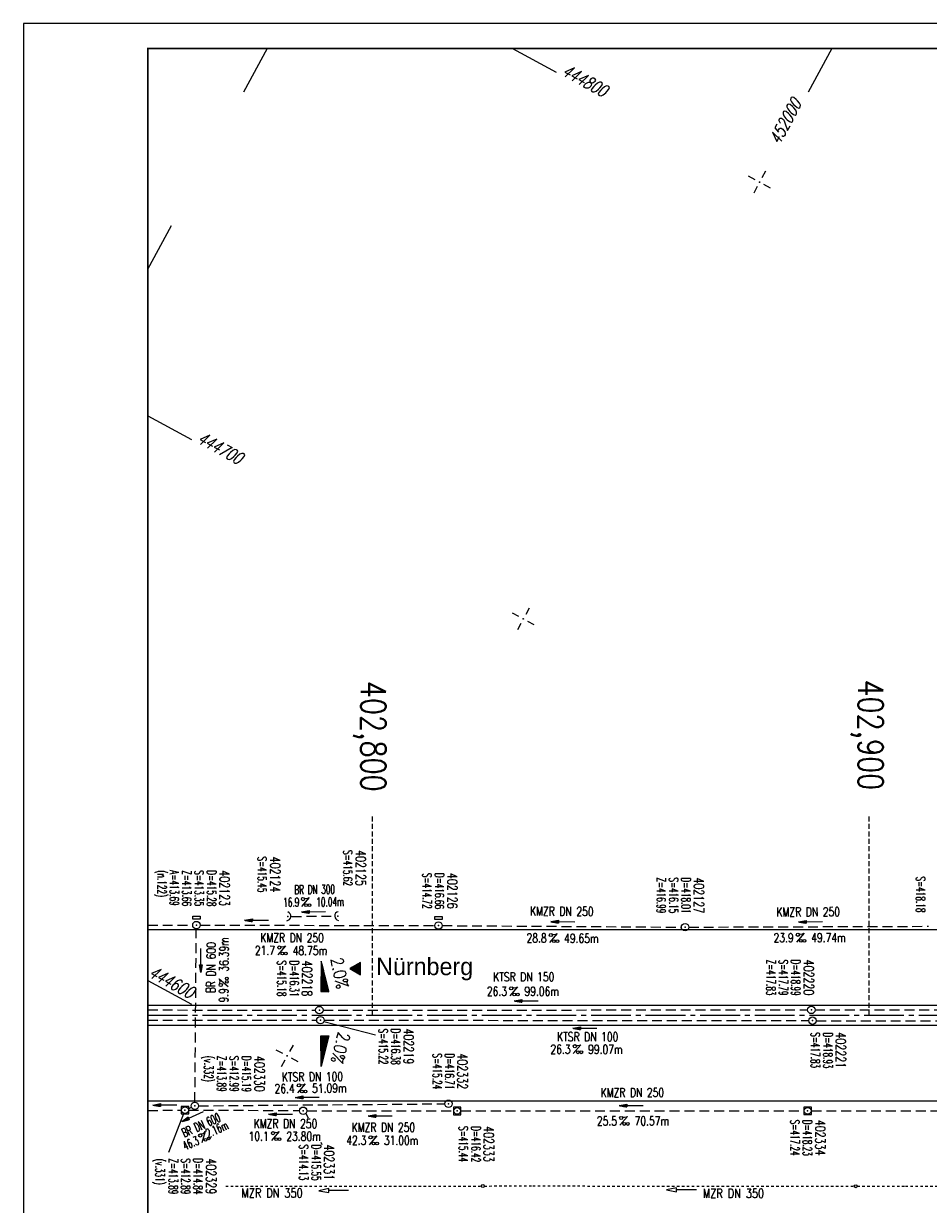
# Model space of a CAD drawing. Extents: x 0 to 1135, y 0 to 420.
# Tile 2 of 36: x 0 to 182, y 182 to 420. Entities that reach past the tile are written whole.
import ezdxf
from ezdxf.enums import TextEntityAlignment as Align

# ---------------------------------------------------------------- set-up
doc = ezdxf.new("R2010")
doc.units = 0
doc.header["$LTSCALE"] = 2
doc.header["$MEASUREMENT"] = 0
for name, pattern in [('ACAD_ISO03W100', [0.5, 0.25, -0.25]), ('ACHSE', [5.5, 4, -0.5, 0.5, -0.5]), ('AUSGEZOGEN', [0]), ('GESTRICH-X2', [1.5, 1, -0.5]), ('GESTRICHELT', [0.75, 0.5, -0.25])]:
    doc.linetypes.add(name, pattern=pattern)
doc.layers.get('0').update_dxf_attribs({"linetype": 'AUSGEZOGEN'})
for name, color, linetype in [('ACHSETOP', 250, 'ACHSE'), ('FBR', 8, 'CONTINUOUS'), ('GEF', 1, 'AUSGEZOGEN'), ('HEKTOM', 250, 'GESTRICHELT'), ('KANAL', 7, 'GESTRICH-X2'), ('NETZ', 250, 'CONTINUOUS'), ('PFEIL', 7, 'CONTINUOUS'), ('RAHMEN', 250, 'AUSGEZOGEN'), ('RICHTG', 250, 'CONTINUOUS'), ('SCHACHTNR', 6, 'CONTINUOUS'), ('SCHSYMBOL', 7, 'CONTINUOUS'), ('TE', 15, 'CONTINUOUS'), ('TEXTO', 4, 'CONTINUOUS'), ('TEXTU', 4, 'CONTINUOUS')]:
    doc.layers.add(name, color=color, linetype=linetype)
doc.styles.add('ROMANS', font='romans.shx', dxfattribs={"width": 0.8})
doc.styles.add('UNIR-O', font='unir_o.shx')

# ---------------------------------------------------------------- blocks, each defined once
blk = doc.blocks.new('IKR')
at = {"color": 0}
for p, q in [((0, 1), (0, 2.5)), ((-2.5, 0), (-1, 0)), ((1, 0), (2.5, 0)), ((0, -2.5), (0, -1))]:
    blk.add_line(p, q, dxfattribs=at)
blk.add_circle((0, 0), 0.05, dxfattribs=at)
blk.add_point((0, 0), dxfattribs=at)
blk = doc.blocks.new('GST')
at = {"color": 0}
blk.add_circle((0, 0), 0.75, dxfattribs=at)
blk.add_point((0, 0), dxfattribs=at)
blk = doc.blocks.new('13')
blk.add_lwpolyline([(0.76, 1.22), (-0.75, 1.22), (-0.75, 1.8), (0.76, 1.8)], close=True)
at = {"rotation": 180}
blk.add_blockref('GST', (0, 0), dxfattribs=at)
blk = doc.blocks.new('PROM')
blk.add_line((1.57, 1.82), (0.02, 0.02))
for centre, radius in [((0.32, 1.51), 0.317), ((0.94, 0.29), 0.283), ((1.64, 0.29), 0.283)]:
    blk.add_circle(centre, radius)
blk.add_arc((0.99, 2.68), 1.03, 239.1414, 303.3549)
blk = doc.blocks.new('PFEIL2')
at = {"color": 0}
for p, q in [((0.88, 0), (-2.4, -0.01)), ((0.88, -0.27), (0.88, 0.28)), ((0.88, 0.28), (2.43, 0.01)), ((0.91, 0.27), (0.88, 0.26)), ((0.97, 0.26), (0.88, 0.25)), ((1.02, 0.25), (0.88, 0.23)), ((1.07, 0.24), (0.88, 0.21)), ((1.13, 0.23), (0.88, 0.19)), ((1.18, 0.22), (0.88, 0.17)), ((1.24, 0.21), (0.88, 0.15)), ((1.29, 0.21), (0.88, 0.14)), ((1.34, 0.2), (0.88, 0.12)), ((1.4, 0.19), (0.88, 0.1)), ((1.45, 0.18), (0.88, 0.08)), ((1.51, 0.17), (0.88, 0.06)), ((1.56, 0.16), (0.88, 0.04)), ((1.61, 0.15), (0.88, 0.02)), ((1.67, 0.14), (0.88, 0.01)), ((1.72, 0.13), (0.88, -0.01)), ((1.78, 0.12), (0.88, -0.03)), ((1.83, 0.11), (0.88, -0.05)), ((1.88, 0.1), (0.88, -0.07)), ((1.94, 0.09), (0.88, -0.09)), ((2.05, 0.08), (0.88, -0.12)), ((1.99, 0.08), (0.88, -0.11)), ((2.1, 0.07), (0.88, -0.14)), ((2.15, 0.06), (0.88, -0.16)), ((2.21, 0.05), (0.88, -0.18)), ((2.26, 0.04), (0.88, -0.2)), ((2.32, 0.03), (0.88, -0.22)), ((2.37, 0.02), (0.88, -0.23)), ((2.42, 0.01), (0.88, -0.25)), ((2.43, 0.01), (0.88, -0.27))]:
    blk.add_line(p, q, dxfattribs=at)
blk = doc.blocks.new('40')
at = {"color": 0}
blk.add_arc((0.02, 0.31), 0.91, 192.5363, 347.4637, dxfattribs=at)
blk.add_point((0, 0), dxfattribs=at)
blk = doc.blocks.new('10')
blk.add_blockref('GST', (0, 0))
blk = doc.blocks.new('20')
blk.add_lwpolyline([(-0.75, -0.75), (0.75, -0.75), (0.75, 0.75), (-0.75, 0.75)], close=True)
blk.add_circle((0, 0), 0.676)
blk.add_point((0, 0))
blk = doc.blocks.new('RPFEIL')
at = {"color": 0}
for p, q in [((0, 0), (-1.25, -2.17)), ((-1.25, -2.17), (1.25, -2.17)), ((-1.15, -2.17), (-1.15, -1.99)), ((-1.05, -2.17), (-1.05, -1.82)), ((-0.95, -2.17), (-0.95, -1.65)), ((-0.85, -2.17), (-0.85, -1.47)), ((-0.75, -2.17), (-0.75, -1.3)), ((-0.65, -2.17), (-0.65, -1.13)), ((-0.55, -2.17), (-0.55, -0.95)), ((-0.45, -2.17), (-0.45, -0.78)), ((-0.35, -2.17), (-0.35, -0.61)), ((-0.25, -2.17), (-0.25, -0.43)), ((-0.15, -2.17), (-0.15, -0.26)), ((-0.05, -2.17), (-0.05, -0.09)), ((1.25, -2.17), (0, 0)), ((0.05, -2.17), (0.05, -0.09)), ((0.15, -2.17), (0.15, -0.26)), ((0.25, -2.17), (0.25, -0.43)), ((0.35, -2.17), (0.35, -0.61)), ((0.45, -2.17), (0.45, -0.78)), ((0.55, -2.17), (0.55, -0.95)), ((0.65, -2.17), (0.65, -1.13)), ((0.75, -2.17), (0.75, -1.3)), ((0.85, -2.17), (0.85, -1.47)), ((0.95, -2.17), (0.95, -1.65)), ((1.05, -2.17), (1.05, -1.82)), ((1.15, -2.17), (1.15, -1.99))]:
    blk.add_line(p, q, dxfattribs=at)
blk = doc.blocks.new('*X17')
at = {"color": 0}
for p, q in [((725.83, 193.84), (727.44, 195.45)), ((725.83, 193.85), (727.43, 195.45)), ((725.83, 193.86), (727.42, 195.45)), ((725.83, 193.87), (727.41, 195.45)), ((725.83, 193.88), (727.4, 195.45)), ((725.83, 193.89), (727.39, 195.45)), ((725.83, 193.9), (727.38, 195.45)), ((725.83, 193.91), (727.37, 195.45)), ((725.83, 193.91), (727.37, 195.45)), ((725.83, 193.92), (727.36, 195.45)), ((725.83, 193.93), (727.35, 195.45)), ((725.83, 193.94), (727.34, 195.45)), ((725.83, 193.95), (727.33, 195.45)), ((725.83, 193.96), (727.32, 195.45)), ((725.83, 193.97), (727.31, 195.45)), ((725.83, 193.98), (727.3, 195.45)), ((725.83, 193.99), (727.29, 195.45)), ((725.83, 193.99), (727.29, 195.45)), ((725.83, 194), (727.28, 195.45)), ((725.83, 194.01), (727.27, 195.45)), ((725.83, 194.02), (727.26, 195.45)), ((725.83, 194.03), (727.25, 195.45)), ((725.83, 194.04), (727.24, 195.45)), ((725.83, 194.05), (727.23, 195.45)), ((725.83, 194.06), (727.22, 195.45)), ((725.83, 194.06), (727.21, 195.45)), ((725.83, 194.07), (727.21, 195.45)), ((725.83, 194.08), (727.2, 195.45)), ((725.83, 194.09), (727.19, 195.45)), ((725.83, 194.1), (727.18, 195.45)), ((725.83, 194.11), (727.17, 195.45)), ((725.83, 194.12), (727.16, 195.45)), ((725.83, 194.13), (727.15, 195.45)), ((725.83, 194.14), (727.14, 195.45)), ((725.83, 194.14), (727.14, 195.45)), ((725.83, 194.15), (727.13, 195.45)), ((725.83, 194.16), (727.12, 195.45)), ((725.83, 194.17), (727.11, 195.45)), ((725.83, 194.18), (727.1, 195.45)), ((725.83, 194.19), (727.09, 195.45)), ((725.83, 194.2), (727.08, 195.45)), ((725.83, 194.21), (727.07, 195.45)), ((725.83, 194.21), (727.06, 195.45)), ((725.83, 194.22), (727.06, 195.45)), ((725.83, 194.23), (727.05, 195.45)), ((725.83, 194.24), (727.04, 195.45)), ((725.83, 194.25), (727.03, 195.45)), ((725.83, 194.26), (727.02, 195.45)), ((725.83, 194.27), (727.01, 195.45)), ((725.83, 194.28), (727, 195.45)), ((725.83, 194.29), (726.99, 195.45)), ((725.83, 194.29), (726.99, 195.45)), ((725.83, 194.3), (726.98, 195.45)), ((725.83, 194.31), (726.97, 195.45)), ((725.83, 194.32), (726.96, 195.45)), ((725.83, 194.33), (726.95, 195.45)), ((725.83, 194.34), (726.94, 195.45)), ((725.83, 194.35), (726.93, 195.45)), ((725.83, 194.36), (726.92, 195.45)), ((725.83, 194.37), (726.91, 195.45)), ((725.83, 194.37), (726.91, 195.45)), ((725.83, 194.38), (726.9, 195.45)), ((725.83, 194.39), (726.89, 195.45)), ((725.83, 194.4), (726.88, 195.45)), ((725.83, 194.41), (726.87, 195.45)), ((725.83, 194.42), (726.86, 195.45)), ((725.83, 194.43), (726.85, 195.45)), ((725.83, 194.44), (726.84, 195.45)), ((725.83, 194.44), (726.83, 195.45)), ((725.83, 194.45), (726.83, 195.45)), ((725.83, 194.46), (726.82, 195.45)), ((725.83, 194.47), (726.81, 195.45)), ((725.83, 194.48), (726.8, 195.45)), ((725.83, 194.49), (726.79, 195.45)), ((725.83, 194.5), (726.78, 195.45)), ((725.83, 194.51), (726.77, 195.45)), ((725.83, 194.52), (726.76, 195.45)), ((725.83, 194.52), (726.76, 195.45)), ((725.83, 194.53), (726.75, 195.45)), ((725.83, 194.54), (726.74, 195.45)), ((725.83, 194.55), (726.73, 195.45)), ((725.83, 194.56), (726.72, 195.45)), ((725.83, 194.57), (726.71, 195.45)), ((725.83, 194.58), (726.7, 195.45)), ((725.83, 194.59), (726.69, 195.45)), ((725.83, 194.59), (726.68, 195.45)), ((725.83, 194.6), (726.68, 195.45)), ((725.83, 194.61), (726.67, 195.45)), ((725.83, 194.62), (726.66, 195.45)), ((725.83, 194.63), (726.65, 195.45)), ((725.83, 194.64), (726.64, 195.45)), ((725.83, 194.65), (726.63, 195.45)), ((725.83, 194.66), (726.62, 195.45)), ((725.83, 194.67), (726.61, 195.45)), ((725.83, 194.67), (726.61, 195.45)), ((725.83, 194.68), (726.6, 195.45)), ((725.83, 194.69), (726.59, 195.45)), ((725.83, 194.7), (726.58, 195.45)), ((725.83, 194.71), (726.57, 195.45)), ((725.83, 194.72), (726.56, 195.45)), ((725.83, 194.73), (726.55, 195.45)), ((725.83, 194.74), (726.54, 195.45)), ((725.83, 194.75), (726.53, 195.45)), ((725.83, 194.75), (726.53, 195.45)), ((725.83, 194.76), (726.52, 195.45)), ((725.83, 194.77), (726.51, 195.45)), ((725.83, 194.78), (726.5, 195.45)), ((725.83, 194.79), (726.49, 195.45)), ((725.83, 194.8), (726.48, 195.45)), ((725.83, 194.81), (726.47, 195.45)), ((725.83, 194.82), (726.46, 195.45)), ((725.83, 194.82), (726.45, 195.45)), ((725.83, 194.83), (726.45, 195.45)), ((725.83, 194.84), (726.44, 195.45)), ((725.83, 194.85), (726.43, 195.45)), ((725.83, 194.86), (726.42, 195.45)), ((725.83, 194.87), (726.41, 195.45)), ((725.83, 194.88), (726.4, 195.45)), ((725.83, 194.89), (726.39, 195.45)), ((725.83, 194.9), (726.38, 195.45)), ((725.83, 194.9), (726.38, 195.45)), ((725.83, 194.91), (726.37, 195.45)), ((725.83, 194.92), (726.36, 195.45)), ((725.83, 194.93), (726.35, 195.45)), ((725.83, 194.94), (726.34, 195.45)), ((725.83, 194.95), (726.33, 195.45)), ((725.83, 194.96), (726.32, 195.45)), ((725.83, 194.97), (726.31, 195.45)), ((725.83, 194.98), (726.3, 195.45)), ((725.83, 194.98), (726.3, 195.45)), ((725.83, 194.99), (726.29, 195.45)), ((725.83, 195), (726.28, 195.45)), ((725.83, 195.01), (726.27, 195.45)), ((725.83, 195.02), (726.26, 195.45)), ((725.83, 195.03), (726.25, 195.45)), ((725.83, 195.04), (726.24, 195.45)), ((725.83, 195.05), (726.23, 195.45)), ((725.83, 195.05), (726.22, 195.45)), ((725.83, 195.06), (726.22, 195.45)), ((725.83, 195.07), (726.21, 195.45)), ((725.83, 195.08), (726.2, 195.45)), ((725.83, 195.09), (726.19, 195.45)), ((725.83, 195.1), (726.18, 195.45)), ((725.83, 195.11), (726.17, 195.45)), ((725.83, 195.12), (726.16, 195.45)), ((725.83, 195.13), (726.15, 195.45)), ((725.83, 195.13), (726.15, 195.45)), ((725.83, 195.14), (726.14, 195.45)), ((725.83, 195.15), (726.13, 195.45)), ((725.83, 195.16), (726.12, 195.45)), ((725.83, 195.17), (726.11, 195.45)), ((725.83, 195.18), (726.1, 195.45)), ((725.83, 195.19), (726.09, 195.45)), ((725.83, 195.2), (726.08, 195.45)), ((725.83, 195.2), (726.07, 195.45)), ((725.83, 195.21), (726.07, 195.45)), ((725.83, 195.22), (726.06, 195.45)), ((725.83, 195.23), (726.05, 195.45)), ((725.83, 195.24), (726.04, 195.45)), ((725.83, 195.25), (726.03, 195.45)), ((725.83, 195.26), (726.02, 195.45)), ((725.83, 195.27), (726.01, 195.45)), ((725.83, 195.28), (726, 195.45)), ((725.83, 195.28), (726, 195.45)), ((725.83, 195.29), (725.99, 195.45)), ((725.83, 195.3), (725.98, 195.45)), ((725.83, 195.31), (725.97, 195.45)), ((725.83, 195.32), (725.96, 195.45)), ((725.83, 195.33), (725.95, 195.45)), ((725.83, 195.34), (725.94, 195.45)), ((725.83, 195.35), (725.93, 195.45)), ((725.83, 195.36), (725.92, 195.45)), ((725.83, 195.36), (725.92, 195.45)), ((725.83, 195.37), (725.91, 195.45)), ((725.83, 195.38), (725.9, 195.45)), ((725.83, 195.39), (725.89, 195.45)), ((725.83, 195.4), (725.88, 195.45)), ((725.83, 195.41), (725.87, 195.45)), ((725.83, 195.42), (725.86, 195.45)), ((725.83, 195.43), (725.85, 195.45)), ((725.83, 195.43), (725.84, 195.45)), ((725.83, 195.44), (725.84, 195.45)), ((725.83, 193.83), (727.43, 195.43)), ((725.83, 193.82), (727.43, 195.42)), ((725.83, 193.81), (727.43, 195.41)), ((725.83, 193.8), (727.42, 195.4)), ((725.83, 193.79), (727.42, 195.38)), ((725.83, 193.78), (727.42, 195.37)), ((725.83, 193.77), (727.41, 195.36)), ((725.83, 193.76), (727.41, 195.35)), ((725.83, 193.76), (727.41, 195.34)), ((725.83, 193.75), (727.4, 195.32)), ((725.83, 193.74), (727.4, 195.31)), ((725.83, 193.73), (727.4, 195.3)), ((725.83, 193.72), (727.4, 195.29)), ((725.83, 193.71), (727.39, 195.28)), ((725.83, 193.7), (727.39, 195.26)), ((725.83, 193.69), (727.39, 195.25)), ((725.83, 193.68), (727.38, 195.24)), ((725.83, 193.68), (727.38, 195.23)), ((725.83, 193.67), (727.38, 195.22)), ((725.83, 193.66), (727.37, 195.2)), ((725.83, 193.65), (727.37, 195.19)), ((725.83, 193.64), (727.37, 195.18)), ((725.83, 193.63), (727.36, 195.17)), ((725.83, 193.62), (727.36, 195.16)), ((725.83, 193.61), (727.36, 195.14)), ((725.83, 193.61), (727.35, 195.13)), ((725.83, 193.6), (727.35, 195.12)), ((725.83, 193.59), (727.35, 195.11)), ((725.83, 193.58), (727.34, 195.1)), ((725.83, 193.57), (727.34, 195.08)), ((725.83, 193.56), (727.34, 195.07)), ((725.83, 193.55), (727.34, 195.06)), ((725.83, 193.54), (727.33, 195.05)), ((725.83, 193.53), (727.33, 195.04)), ((725.83, 193.53), (727.33, 195.02)), ((725.83, 193.52), (727.32, 195.01)), ((725.83, 193.51), (727.32, 195)), ((725.83, 193.5), (727.32, 194.99)), ((725.83, 193.49), (727.31, 194.98)), ((725.83, 193.48), (727.31, 194.96)), ((725.83, 193.47), (727.31, 194.95)), ((725.83, 193.46), (727.3, 194.94)), ((725.83, 193.45), (727.3, 194.93)), ((725.83, 193.45), (727.3, 194.92)), ((725.83, 193.44), (727.29, 194.91)), ((725.83, 193.43), (727.29, 194.89)), ((725.83, 193.42), (727.29, 194.88)), ((725.83, 193.41), (727.29, 194.87)), ((725.83, 193.4), (727.28, 194.86)), ((725.83, 193.39), (727.28, 194.85)), ((725.83, 193.38), (727.28, 194.83)), ((725.83, 193.38), (727.27, 194.82)), ((725.83, 193.37), (727.27, 194.81)), ((725.83, 193.36), (727.27, 194.8)), ((725.83, 193.35), (727.26, 194.79)), ((725.83, 193.34), (727.26, 194.77)), ((725.83, 193.33), (727.26, 194.76)), ((725.83, 193.32), (727.25, 194.75)), ((725.83, 193.31), (727.25, 194.74)), ((725.83, 193.3), (727.25, 194.73)), ((725.83, 193.3), (727.24, 194.71)), ((725.83, 193.29), (727.24, 194.7)), ((725.83, 193.28), (727.24, 194.69)), ((725.83, 193.27), (727.23, 194.68)), ((725.83, 193.26), (727.23, 194.67)), ((725.83, 193.25), (727.23, 194.65)), ((725.83, 193.24), (727.23, 194.64)), ((725.83, 193.23), (727.22, 194.63)), ((725.83, 193.22), (727.22, 194.62)), ((725.83, 193.22), (727.22, 194.61)), ((725.83, 193.21), (727.21, 194.59)), ((725.83, 193.2), (727.21, 194.58)), ((725.83, 193.19), (727.21, 194.57)), ((725.83, 193.18), (727.2, 194.56)), ((725.83, 193.17), (727.2, 194.55)), ((725.83, 193.16), (727.2, 194.53)), ((725.83, 193.15), (727.19, 194.52)), ((725.83, 193.15), (727.19, 194.51)), ((725.83, 193.14), (727.19, 194.5)), ((725.83, 193.13), (727.18, 194.49)), ((725.83, 193.12), (727.18, 194.47)), ((725.83, 193.11), (727.18, 194.46)), ((725.83, 193.1), (727.17, 194.45)), ((725.83, 193.09), (727.17, 194.44)), ((725.83, 193.08), (727.17, 194.43)), ((725.83, 193.07), (727.17, 194.41)), ((725.83, 193.07), (727.16, 194.4)), ((725.83, 193.06), (727.16, 194.39)), ((725.83, 193.05), (727.16, 194.38)), ((725.83, 193.04), (727.15, 194.37)), ((725.83, 193.03), (727.15, 194.35)), ((725.83, 193.02), (727.15, 194.34)), ((725.83, 193.01), (727.14, 194.33)), ((725.83, 193), (727.14, 194.32)), ((725.83, 193), (727.14, 194.31)), ((725.83, 192.99), (727.13, 194.29)), ((725.83, 192.98), (727.13, 194.28)), ((725.83, 192.97), (727.13, 194.27)), ((725.83, 192.96), (727.12, 194.26)), ((725.83, 192.95), (727.12, 194.25)), ((725.83, 192.94), (727.12, 194.23)), ((725.83, 192.93), (727.11, 194.22)), ((725.83, 192.92), (727.11, 194.21)), ((725.83, 192.92), (727.11, 194.2)), ((725.83, 192.91), (727.11, 194.19)), ((725.83, 192.9), (727.1, 194.17)), ((725.83, 192.89), (727.1, 194.16)), ((725.83, 192.88), (727.1, 194.15)), ((725.83, 192.87), (727.09, 194.14)), ((725.83, 192.86), (727.09, 194.13)), ((725.83, 192.85), (727.09, 194.11)), ((725.83, 192.84), (727.08, 194.1)), ((725.83, 192.84), (727.08, 194.09)), ((725.83, 192.83), (727.08, 194.08)), ((725.83, 192.82), (727.07, 194.07)), ((725.83, 192.81), (727.07, 194.05)), ((725.83, 192.8), (727.07, 194.04)), ((725.83, 192.79), (727.06, 194.03)), ((725.83, 192.78), (727.06, 194.02)), ((725.83, 192.77), (727.06, 194.01)), ((725.83, 192.77), (727.05, 193.99)), ((725.83, 192.76), (727.05, 193.98)), ((725.83, 192.75), (727.05, 193.97)), ((725.83, 192.74), (727.05, 193.96)), ((725.83, 192.73), (727.04, 193.95)), ((725.83, 192.72), (727.04, 193.93)), ((725.83, 192.71), (727.04, 193.92)), ((725.83, 192.7), (727.03, 193.91)), ((725.83, 192.69), (727.03, 193.9)), ((725.83, 192.69), (727.03, 193.89)), ((725.83, 192.68), (727.02, 193.87)), ((725.83, 192.67), (727.02, 193.86)), ((725.83, 192.66), (727.02, 193.85)), ((725.83, 192.65), (727.01, 193.84)), ((725.83, 192.64), (727.01, 193.83)), ((725.83, 192.63), (727.01, 193.81)), ((725.83, 192.62), (727, 193.8)), ((725.83, 192.62), (727, 193.79)), ((725.83, 192.61), (727, 193.78)), ((725.83, 192.6), (726.99, 193.77)), ((725.83, 192.59), (726.99, 193.75)), ((725.83, 192.58), (726.99, 193.74)), ((725.83, 192.57), (726.99, 193.73)), ((725.83, 192.56), (726.98, 193.72)), ((725.83, 192.55), (726.98, 193.71)), ((725.83, 192.54), (726.98, 193.69)), ((725.83, 192.54), (726.97, 193.68)), ((725.83, 192.53), (726.97, 193.67)), ((725.83, 192.52), (726.97, 193.66)), ((725.83, 192.51), (726.96, 193.65)), ((725.83, 192.5), (726.96, 193.63)), ((725.83, 192.49), (726.96, 193.62)), ((725.83, 192.48), (726.95, 193.61)), ((725.83, 192.47), (726.95, 193.6)), ((725.83, 192.46), (726.95, 193.59)), ((725.83, 192.46), (726.94, 193.57)), ((725.83, 192.45), (726.94, 193.56)), ((725.83, 192.44), (726.94, 193.55)), ((725.83, 192.43), (726.94, 193.54)), ((725.83, 192.42), (726.93, 193.53)), ((725.83, 192.41), (726.93, 193.51)), ((725.83, 192.4), (726.93, 193.5)), ((725.83, 192.39), (726.92, 193.49)), ((725.83, 192.39), (726.92, 193.48)), ((725.83, 192.38), (726.92, 193.47)), ((725.83, 192.37), (726.91, 193.45)), ((725.83, 192.36), (726.91, 193.44)), ((725.83, 192.35), (726.91, 193.43)), ((725.83, 192.34), (726.9, 193.42)), ((725.83, 192.33), (726.9, 193.41)), ((725.83, 192.32), (726.9, 193.39)), ((725.83, 192.31), (726.89, 193.38)), ((725.83, 192.31), (726.89, 193.37)), ((725.83, 192.3), (726.89, 193.36)), ((725.83, 192.29), (726.88, 193.35)), ((725.83, 192.28), (726.88, 193.33)), ((725.83, 192.27), (726.88, 193.32)), ((725.83, 192.26), (726.88, 193.31)), ((725.83, 192.25), (726.87, 193.3)), ((725.83, 192.24), (726.87, 193.29)), ((725.83, 192.24), (726.87, 193.27)), ((725.83, 192.23), (726.86, 193.26)), ((725.83, 192.22), (726.86, 193.25)), ((725.83, 192.21), (726.86, 193.24)), ((725.83, 192.2), (726.85, 193.23)), ((725.83, 192.19), (726.85, 193.21)), ((725.83, 192.18), (726.85, 193.2)), ((725.83, 192.17), (726.84, 193.19)), ((725.83, 192.16), (726.84, 193.18)), ((725.83, 192.16), (726.84, 193.17)), ((725.83, 192.15), (726.83, 193.15)), ((725.83, 192.14), (726.83, 193.14)), ((725.83, 192.13), (726.83, 193.13)), ((725.83, 192.12), (726.82, 193.12)), ((725.83, 192.11), (726.82, 193.11)), ((725.83, 192.1), (726.82, 193.09)), ((725.83, 192.09), (726.82, 193.08)), ((725.83, 192.08), (726.81, 193.07)), ((725.83, 192.08), (726.81, 193.06)), ((725.83, 192.07), (726.81, 193.05)), ((725.83, 192.06), (726.8, 193.03)), ((725.83, 192.05), (726.8, 193.02)), ((725.83, 192.04), (726.8, 193.01)), ((725.83, 192.03), (726.79, 193)), ((725.83, 192.02), (726.79, 192.99)), ((725.83, 192.01), (726.79, 192.97)), ((725.83, 192.01), (726.78, 192.96)), ((725.83, 192), (726.78, 192.95)), ((725.83, 191.99), (726.78, 192.94)), ((725.83, 191.98), (726.77, 192.93)), ((725.83, 191.97), (726.77, 192.91)), ((725.83, 191.96), (726.77, 192.9)), ((725.83, 191.95), (726.76, 192.89)), ((725.83, 191.94), (726.76, 192.88)), ((725.83, 191.93), (726.76, 192.87)), ((725.83, 191.93), (726.76, 192.85)), ((725.83, 191.92), (726.75, 192.84)), ((725.83, 191.91), (726.75, 192.83)), ((725.83, 191.9), (726.75, 192.82)), ((725.83, 191.89), (726.74, 192.81)), ((725.83, 191.88), (726.74, 192.79)), ((725.83, 191.87), (726.74, 192.78)), ((725.83, 191.86), (726.73, 192.77)), ((725.83, 191.85), (726.73, 192.76)), ((725.83, 191.85), (726.73, 192.75)), ((725.83, 191.84), (726.72, 192.73)), ((725.83, 191.83), (726.72, 192.72)), ((725.83, 191.82), (726.72, 192.71)), ((725.83, 191.81), (726.71, 192.7)), ((725.83, 191.8), (726.71, 192.69)), ((725.83, 191.79), (726.71, 192.67)), ((725.83, 191.78), (726.7, 192.66)), ((725.83, 191.78), (726.7, 192.65)), ((725.83, 191.77), (726.7, 192.64)), ((725.83, 191.76), (726.7, 192.63)), ((725.83, 191.75), (726.69, 192.61)), ((725.83, 191.74), (726.69, 192.6)), ((725.83, 191.73), (726.69, 192.59)), ((725.83, 191.72), (726.68, 192.58)), ((725.83, 191.71), (726.68, 192.57)), ((725.83, 191.7), (726.68, 192.55)), ((725.83, 191.7), (726.67, 192.54)), ((725.83, 191.69), (726.67, 192.53)), ((725.83, 191.68), (726.67, 192.52)), ((725.83, 191.67), (726.66, 192.51)), ((725.83, 191.66), (726.66, 192.49)), ((725.83, 191.65), (726.66, 192.48)), ((725.83, 191.64), (726.65, 192.47)), ((725.83, 191.63), (726.65, 192.46)), ((725.83, 191.63), (726.65, 192.45)), ((725.83, 191.62), (726.64, 192.43)), ((725.83, 191.61), (726.64, 192.42)), ((725.83, 191.6), (726.64, 192.41)), ((725.83, 191.59), (726.64, 192.4)), ((725.83, 191.58), (726.63, 192.39)), ((725.83, 191.57), (726.63, 192.37)), ((725.83, 191.56), (726.63, 192.36)), ((725.83, 191.55), (726.62, 192.35)), ((725.83, 191.55), (726.62, 192.34)), ((725.83, 191.54), (726.62, 192.33)), ((725.83, 191.53), (726.61, 192.31)), ((725.83, 191.52), (726.61, 192.3)), ((725.83, 191.51), (726.61, 192.29)), ((725.83, 191.5), (726.6, 192.28)), ((725.83, 191.49), (726.6, 192.27)), ((725.83, 191.48), (726.6, 192.25)), ((725.83, 191.47), (726.59, 192.24)), ((725.83, 191.47), (726.59, 192.23)), ((725.83, 191.46), (726.59, 192.22)), ((725.83, 191.45), (726.59, 192.21)), ((725.83, 191.44), (726.58, 192.19)), ((725.83, 191.43), (726.58, 192.18)), ((725.83, 191.42), (726.58, 192.17)), ((725.83, 191.41), (726.57, 192.16)), ((725.83, 191.4), (726.57, 192.15)), ((725.83, 191.4), (726.57, 192.13)), ((725.83, 191.39), (726.56, 192.12)), ((725.83, 191.38), (726.56, 192.11)), ((725.83, 191.37), (726.56, 192.1)), ((725.83, 191.36), (726.55, 192.09)), ((725.83, 191.35), (726.55, 192.07)), ((725.83, 191.34), (726.55, 192.06)), ((725.83, 191.33), (726.54, 192.05)), ((725.83, 191.32), (726.54, 192.04)), ((725.83, 191.32), (726.54, 192.03)), ((725.83, 191.31), (726.53, 192.01)), ((725.83, 191.3), (726.53, 192)), ((725.83, 191.29), (726.53, 191.99)), ((725.83, 191.28), (726.53, 191.98)), ((725.83, 191.27), (726.52, 191.97)), ((725.83, 191.26), (726.52, 191.95)), ((725.83, 191.25), (726.52, 191.94)), ((725.83, 191.25), (726.51, 191.93)), ((725.83, 191.24), (726.51, 191.92)), ((725.83, 191.23), (726.51, 191.91)), ((725.83, 191.22), (726.5, 191.89)), ((725.83, 191.21), (726.5, 191.88)), ((725.83, 191.2), (726.5, 191.87)), ((725.83, 191.19), (726.49, 191.86)), ((725.83, 191.18), (726.49, 191.85)), ((725.83, 191.17), (726.49, 191.84)), ((725.83, 191.17), (726.48, 191.82)), ((725.83, 191.16), (726.48, 191.81)), ((725.83, 191.15), (726.48, 191.8)), ((725.83, 191.14), (726.47, 191.79)), ((725.83, 191.13), (726.47, 191.78)), ((725.83, 191.12), (726.47, 191.76)), ((725.83, 191.11), (726.47, 191.75)), ((725.83, 191.1), (726.46, 191.74)), ((725.83, 191.09), (726.46, 191.73)), ((725.83, 191.09), (726.46, 191.72)), ((725.83, 191.08), (726.45, 191.7)), ((725.83, 191.07), (726.45, 191.69)), ((725.83, 191.06), (726.45, 191.68)), ((725.83, 191.05), (726.44, 191.67)), ((725.83, 191.04), (726.44, 191.66)), ((725.83, 191.03), (726.44, 191.64)), ((725.83, 191.02), (726.43, 191.63)), ((725.83, 191.02), (726.43, 191.62)), ((725.83, 191.01), (726.43, 191.61)), ((725.83, 191), (726.42, 191.6)), ((725.83, 190.99), (726.42, 191.58)), ((725.83, 190.98), (726.42, 191.57)), ((725.83, 190.97), (726.41, 191.56)), ((725.83, 190.96), (726.41, 191.55)), ((725.83, 190.95), (726.41, 191.54)), ((725.83, 190.94), (726.41, 191.52)), ((725.83, 190.94), (726.4, 191.51)), ((725.83, 190.93), (726.4, 191.5)), ((725.83, 190.92), (726.4, 191.49)), ((725.83, 190.91), (726.39, 191.48)), ((725.83, 190.9), (726.39, 191.46)), ((725.83, 190.89), (726.39, 191.45)), ((725.83, 190.88), (726.38, 191.44)), ((725.83, 190.87), (726.38, 191.43)), ((725.83, 190.87), (726.38, 191.42)), ((725.83, 190.86), (726.37, 191.4)), ((725.83, 190.85), (726.37, 191.39)), ((725.83, 190.84), (726.37, 191.38)), ((725.83, 190.83), (726.36, 191.37)), ((725.83, 190.82), (726.36, 191.36)), ((725.83, 190.81), (726.36, 191.34)), ((725.83, 190.8), (726.35, 191.33)), ((725.83, 190.79), (726.35, 191.32)), ((725.83, 190.79), (726.35, 191.31)), ((725.83, 190.78), (726.35, 191.3)), ((725.83, 190.77), (726.34, 191.28)), ((725.83, 190.76), (726.34, 191.27)), ((725.83, 190.75), (726.34, 191.26)), ((725.83, 190.74), (726.33, 191.25)), ((725.83, 190.73), (726.33, 191.24)), ((725.83, 190.72), (726.33, 191.22)), ((725.83, 190.71), (726.32, 191.21)), ((725.83, 190.71), (726.32, 191.2)), ((725.83, 190.7), (726.32, 191.19)), ((725.83, 190.69), (726.31, 191.18)), ((725.83, 190.68), (726.31, 191.16)), ((725.83, 190.67), (726.31, 191.15)), ((725.83, 190.66), (726.3, 191.14)), ((725.83, 190.65), (726.3, 191.13)), ((725.83, 190.64), (726.3, 191.12)), ((725.83, 190.64), (726.29, 191.1)), ((725.83, 190.63), (726.29, 191.09)), ((725.83, 190.62), (726.29, 191.08)), ((725.83, 190.61), (726.29, 191.07)), ((725.83, 190.6), (726.28, 191.06)), ((725.83, 190.59), (726.28, 191.04)), ((725.83, 190.58), (726.28, 191.03)), ((725.83, 190.57), (726.27, 191.02)), ((725.83, 190.56), (726.27, 191.01)), ((725.83, 190.56), (726.27, 191)), ((725.83, 190.55), (726.26, 190.98)), ((725.83, 190.54), (726.26, 190.97)), ((725.83, 190.53), (726.26, 190.96)), ((725.83, 190.52), (726.25, 190.95)), ((725.83, 190.51), (726.25, 190.94)), ((725.83, 190.5), (726.25, 190.92)), ((725.83, 190.49), (726.24, 190.91)), ((725.83, 190.48), (726.24, 190.9)), ((725.83, 190.48), (726.24, 190.89)), ((725.83, 190.47), (726.24, 190.88)), ((725.83, 190.46), (726.23, 190.86)), ((725.83, 190.45), (726.23, 190.85)), ((725.83, 190.44), (726.23, 190.84)), ((725.83, 190.43), (726.22, 190.83)), ((725.83, 190.42), (726.22, 190.82)), ((725.83, 190.41), (726.22, 190.8)), ((725.83, 190.41), (726.21, 190.79)), ((725.83, 190.4), (726.21, 190.78)), ((725.83, 190.39), (726.21, 190.77)), ((725.83, 190.38), (726.2, 190.76)), ((725.83, 190.37), (726.2, 190.74)), ((725.83, 190.36), (726.2, 190.73)), ((725.83, 190.35), (726.19, 190.72)), ((725.83, 190.34), (726.19, 190.71)), ((725.83, 190.33), (726.19, 190.7)), ((725.83, 190.33), (726.18, 190.68)), ((725.83, 190.32), (726.18, 190.67)), ((725.83, 190.31), (726.18, 190.66)), ((725.83, 190.3), (726.18, 190.65)), ((725.83, 190.29), (726.17, 190.64)), ((725.83, 190.28), (726.17, 190.62)), ((725.83, 190.27), (726.17, 190.61)), ((725.83, 190.26), (726.16, 190.6)), ((725.83, 190.26), (726.16, 190.59)), ((725.83, 190.25), (726.16, 190.58)), ((725.83, 190.24), (726.15, 190.56)), ((725.83, 190.23), (726.15, 190.55)), ((725.83, 190.22), (726.15, 190.54)), ((725.83, 190.21), (726.14, 190.53)), ((725.83, 190.2), (726.14, 190.52)), ((725.83, 190.19), (726.14, 190.5)), ((725.83, 190.18), (726.13, 190.49)), ((725.83, 190.18), (726.13, 190.48)), ((725.83, 190.17), (726.13, 190.47)), ((725.83, 190.16), (726.12, 190.46)), ((725.83, 190.15), (726.12, 190.44)), ((725.83, 190.14), (726.12, 190.43)), ((725.83, 190.13), (726.12, 190.42)), ((725.83, 190.12), (726.11, 190.41)), ((725.83, 190.11), (726.11, 190.4)), ((725.83, 190.1), (726.11, 190.38)), ((725.83, 190.1), (726.1, 190.37)), ((725.83, 190.09), (726.1, 190.36)), ((725.83, 190.08), (726.1, 190.35)), ((725.83, 190.07), (726.09, 190.34)), ((725.83, 190.06), (726.09, 190.32)), ((725.83, 190.05), (726.09, 190.31)), ((725.83, 190.04), (726.08, 190.3)), ((725.83, 190.03), (726.08, 190.29)), ((725.83, 190.03), (726.08, 190.28)), ((725.83, 190.02), (726.07, 190.26)), ((725.83, 190.01), (726.07, 190.25)), ((725.83, 190), (726.07, 190.24)), ((725.83, 189.99), (726.06, 190.23)), ((725.83, 189.98), (726.06, 190.22)), ((725.83, 189.97), (726.06, 190.2)), ((725.83, 189.96), (726.06, 190.19)), ((725.83, 189.95), (726.05, 190.18)), ((725.83, 189.95), (726.05, 190.17)), ((725.83, 189.94), (726.05, 190.16)), ((725.83, 189.93), (726.04, 190.14)), ((725.83, 189.92), (726.04, 190.13)), ((725.83, 189.91), (726.04, 190.12)), ((725.83, 189.9), (726.03, 190.11)), ((725.83, 189.89), (726.03, 190.1)), ((725.83, 189.88), (726.03, 190.08)), ((725.83, 189.88), (726.02, 190.07)), ((725.83, 189.87), (726.02, 190.06)), ((725.83, 189.86), (726.02, 190.05)), ((725.83, 189.85), (726.01, 190.04)), ((725.83, 189.84), (726.01, 190.02)), ((725.83, 189.83), (726.01, 190.01)), ((725.83, 189.82), (726, 190)), ((725.83, 189.81), (726, 189.99)), ((725.83, 189.8), (726, 189.98)), ((725.83, 189.8), (726, 189.96)), ((725.83, 189.79), (725.99, 189.95)), ((725.83, 189.78), (725.99, 189.94)), ((725.83, 189.77), (725.99, 189.93)), ((725.83, 189.76), (725.98, 189.92)), ((725.83, 189.75), (725.98, 189.9)), ((725.83, 189.74), (725.98, 189.89)), ((725.83, 189.73), (725.97, 189.88)), ((725.83, 189.72), (725.97, 189.87)), ((725.83, 189.72), (725.97, 189.86)), ((725.83, 189.71), (725.96, 189.84)), ((725.83, 189.7), (725.96, 189.83)), ((725.83, 189.69), (725.96, 189.82)), ((725.83, 189.68), (725.95, 189.81)), ((725.83, 189.67), (725.95, 189.8)), ((725.83, 189.66), (725.95, 189.78)), ((725.83, 189.65), (725.94, 189.77)), ((725.83, 189.65), (725.94, 189.76)), ((725.83, 189.64), (725.94, 189.75)), ((725.83, 189.63), (725.94, 189.74)), ((725.83, 189.62), (725.93, 189.72)), ((725.83, 189.61), (725.93, 189.71)), ((725.83, 189.6), (725.93, 189.7)), ((725.83, 189.59), (725.92, 189.69)), ((725.83, 189.58), (725.92, 189.68)), ((725.83, 189.57), (725.92, 189.66)), ((725.83, 189.57), (725.91, 189.65)), ((725.83, 189.56), (725.91, 189.64)), ((725.83, 189.55), (725.91, 189.63)), ((725.83, 189.54), (725.9, 189.62)), ((725.83, 189.53), (725.9, 189.6)), ((725.83, 189.52), (725.9, 189.59)), ((725.83, 189.51), (725.89, 189.58)), ((725.83, 189.5), (725.89, 189.57)), ((725.83, 189.49), (725.89, 189.56)), ((725.83, 189.49), (725.89, 189.54)), ((725.83, 189.48), (725.88, 189.53)), ((725.83, 189.47), (725.88, 189.52)), ((725.83, 189.46), (725.88, 189.51)), ((725.83, 189.45), (725.87, 189.5)), ((725.83, 189.44), (725.87, 189.48)), ((725.83, 189.43), (725.87, 189.47)), ((725.83, 189.42), (725.86, 189.46)), ((725.83, 189.42), (725.86, 189.45)), ((725.83, 189.41), (725.86, 189.44)), ((725.83, 189.4), (725.85, 189.42)), ((725.83, 189.39), (725.85, 189.41)), ((725.83, 189.38), (725.85, 189.4)), ((725.83, 189.37), (725.84, 189.39)), ((725.83, 189.36), (725.84, 189.38)), ((725.83, 189.35), (725.84, 189.36)), ((725.83, 189.34), (725.83, 189.35)), ((725.83, 189.34), (725.83, 189.34))]:
    blk.add_line(p, q, dxfattribs=at)
blk = doc.blocks.new('GEF')
at = {"color": 0}
for p, q in [((0.01, 0.02), (0.01, 6.15)), ((1.62, 6.15), (0.01, 0.02)), ((0.01, 6.15), (1.62, 6.15))]:
    blk.add_line(p, q, dxfattribs=at)
blk.add_blockref('*X17', (-725.82, -189.3), dxfattribs=at)

msp = doc.modelspace()

# ---------------------------------------------------------------- linework, layer by layer
at = {"layer": 'ACHSETOP'}
msp.add_lwpolyline([(25, 220.37), (70.24, 220.37), (320.24, 220.37), (570.24, 220.37), (770.24, 220.37), (895.24, 220.37), (945.24, 220.37), (950, 220.37)], dxfattribs=at)
at = {"layer": 'FBR'}
for points in [[(25, 237.62), (70.24, 237.62), (320.24, 237.62), (570.24, 237.62), (650.12, 237.62)], [(25, 203.12), (70.24, 203.12), (320.24, 203.12), (570.24, 203.12), (641.54, 203.12)]]:
    msp.add_lwpolyline(points, dxfattribs=at)
for points in [[(25, 222.37, -0.000001), (70.24, 222.37, -0.000001), (195.24, 222.37, 0.000001), (320.24, 222.37, 0.000001), (445.24, 222.37, -0.000001), (570.24, 222.37, -0.000001), (670.24, 222.37, 0.000001), (770.24, 222.37), (786.31, 222.37)], [(25, 218.37, -0.000001), (70.24, 218.37, -0.000001), (195.24, 218.37, 0.000001), (320.24, 218.37, 0.000001), (445.24, 218.37, -0.000001), (570.24, 218.37, -0.000001), (670.24, 218.37, 0.000001), (770.24, 218.37), (786.29, 218.37)]]:
    msp.add_lwpolyline(points, format="xyb", dxfattribs=at)
at = {"layer": 'HEKTOM'}
for p, q in [((70.24, 220.36), (70.24, 260.37)), ((170.24, 220.37), (170.25, 260.38))]:
    msp.add_line(p, q, dxfattribs=at)
at = {"layer": 'KANAL'}
for p, q in [((53.95, 240.24), (62.48, 240.32)), ((25, 238.49), (34.03, 238.5)), ((34.49, 202.87), (34.77, 237.75)), ((35.53, 238.51), (82.79, 238.39)), ((84.29, 238.4), (132.43, 238.09)), ((133.93, 238.09), (182.16, 238.26)), ((25, 221.41), (58.78, 221.39)), ((60.3, 221.38), (157.85, 221.43)), ((159.34, 221.43), (257.31, 221.39)), ((25, 219.34), (59.02, 219.34)), ((60.52, 219.35), (158.07, 219.28)), ((159.58, 219.25), (257.43, 219.2)), ((35.22, 202.12), (84.81, 202.52)), ((25, 201.19), (31.75, 201.23)), ((33.18, 201.52), (33.77, 201.81)), ((33.24, 201.24), (55.54, 201.18)), ((57.05, 201.12), (86.56, 201.08)), ((88.05, 201.09), (157.1, 201.12)), ((158.62, 201.11), (226.66, 201.06))]:
    msp.add_line(p, q, dxfattribs=at)
at = {"layer": 'NETZ'}
for p, q in [((49.04, 414.98), (44.28, 406.18)), ((98.45, 414.98), (107.25, 410.22)), ((162.72, 414.98), (157.97, 406.18)), ((25.02, 370.57), (29.78, 379.36)), ((25.02, 341.01), (33.82, 336.25)), ((25.02, 227.32), (33.82, 222.56))]:
    msp.add_line(p, q, dxfattribs=at)
at = {"layer": 'RAHMEN'}
for p, q in [((1135, 420), (0, 420)), ((0, 420), (0, 0))]:
    msp.add_line(p, q, dxfattribs=at)
at = {"layer": 'RAHMEN', "const_width": 0.35}
msp.add_lwpolyline([(25, 5), (1130, 5), (1130, 415), (25, 415), (25, 5)], dxfattribs=at)
at = {"layer": 'SCHACHTNR'}
for p, q in [((60.46, 219.08), (70.85, 216.39)), ((32.2, 200.48), (29.17, 192.74)), ((56.81, 200.58), (57.28, 199.69)), ((59.84, 194.8), (60.07, 194.36))]:
    msp.add_line(p, q, dxfattribs=at)
at = {"layer": 'TE', "linetype": 'ACAD_ISO03W100'}
for points in [[(40.69, 185.96), (52.56, 185.95), (77.52, 185.94), (92.16, 185.97)], [(92.76, 185.97), (102.52, 185.98), (127.53, 185.96), (152.54, 185.95), (167.25, 185.93)], [(167.85, 185.93), (177.55, 185.94), (202.55, 185.93), (227.56, 185.96), (242.24, 185.95)]]:
    msp.add_lwpolyline(points, dxfattribs=at)
at = {"layer": 'TE', "linetype": 'Continuous'}
for points in [[(65.43, 185.06), (61.43, 185.04), (61.42, 185.44), (59.43, 185.03), (61.43, 184.64), (61.43, 185.04)], [(135.47, 185.21), (131.47, 185.19), (131.47, 185.59), (129.47, 185.18), (131.48, 184.79), (131.47, 185.19)]]:
    msp.add_lwpolyline(points, dxfattribs=at)
for centre in [(92.46, 185.98), (167.55, 185.93)]:
    msp.add_circle(centre, 0.3, dxfattribs=at)

# ---------------------------------------------------------------- block references
at = {"layer": 'GEF', "xscale": -1, "rotation": 179.4075899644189}
msp.add_blockref('GEF', (59.91, 231.26), dxfattribs=at)
at = {"layer": 'GEF', "rotation": 0.543457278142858}
msp.add_blockref('GEF', (59.9, 210.03), dxfattribs=at)
at = {"layer": 'NETZ', "rotation": 151.5965}
for p in [(148.18, 388.09), (100.61, 300.13), (53.05, 212.16)]:
    msp.add_blockref('IKR', p, dxfattribs=at)
at = {"layer": 'PFEIL'}
for p, rotation in [((58.4, 241.19), 180.6178354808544), ((46.93, 239.48), 179.8728354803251), ((108.55, 239.19), 179.6419354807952), ((158.43, 239.18), 180.1987354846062), ((35.68, 231.37), 269.4897354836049), ((101.2, 223.26), 180.0209354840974), ((113.01, 217.74), 179.9483354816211), ((28.42, 202.29), 180.3817354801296), ((57.13, 203.85), 180.4598354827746), ((122.36, 202.17), 180.0261354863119), ((34.04, 199.98), 204.2755354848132), ((51.75, 200.44), 179.8447354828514), ((71.79, 200.1), 179.9225354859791)]:
    msp.add_blockref('PFEIL2', p, dxfattribs=dict(at, rotation=rotation))
at = {"layer": 'RICHTG', "rotation": 89.59767152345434}
msp.add_blockref('RPFEIL', (65.66, 229.75), dxfattribs=at)
at = {"layer": 'SCHSYMBOL'}
for name, p, rotation in [('13', (34.79, 238.5), 3.548496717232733e-05), ('40', (53.2, 240.23), 82.91251118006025), ('40', (63.24, 240.33), 271.4494138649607), ('13', (83.53, 238.4), 3.548496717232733e-05), ('10', (133.18, 238.09), 3.548496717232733e-05), ('10', (59.54, 221.39), 3.548496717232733e-05), ('10', (158.6, 221.42), 3.548496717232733e-05), ('10', (59.76, 219.35), 3.548496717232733e-05), ('10', (158.83, 219.26), 3.548496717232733e-05), ('10', (34.46, 202.12), 3.548496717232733e-05), ('10', (85.55, 202.53), 3.548496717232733e-05), ('20', (32.49, 201.23), 3.548496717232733e-05), ('10', (56.29, 201.12), 3.548496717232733e-05), ('20', (87.29, 201.08), 3.548496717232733e-05), ('20', (157.86, 201.11), 3.548496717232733e-05)]:
    msp.add_blockref(name, p, dxfattribs=dict(at, rotation=rotation))
at = {"layer": 'TEXTU'}
for p, rotation in [((55.93, 242.22), 0.617835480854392), ((105.83, 234.98), 359.6419354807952), ((155.56, 235.04), 0.1987354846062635), ((51.15, 232.48), 359.8728354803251), ((41.2, 226.12), 89.48973548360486), ((97.85, 224.25), 0.02093548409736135), ((110.65, 212.6), 359.9483354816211), ((55.11, 204.71), 0.4598354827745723), ((120, 198.17), 0.02613548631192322), ((35.89, 194.63), 24.27553548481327), ((49.89, 195.1), 359.8447354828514), ((69.52, 194.25), 359.9225354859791)]:
    msp.add_blockref('PROM', p, dxfattribs=dict(at, rotation=rotation))

# ---------------------------------------------------------------- texts
at = {"layer": 'GEF', "style": 'ROMANS', "width": 0.8}
for rotation, p in [(281.6666, (61.78, 231.69)), (255.8114, (63.37, 217.15))]:
    msp.add_text('2.0%%%', height=2.5, rotation=rotation, dxfattribs=at).set_placement(p)
at = {"layer": 'HEKTOM', "style": 'ROMANS', "width": 0.8}
for s, p in [('402,900', (168.05, 287.95)), ('402,800', (67.9, 287.66))]:
    msp.add_text(s, height=5, rotation=270, dxfattribs=at).set_placement(p)
at = {"layer": 'NETZ', "style": 'ROMANS', "oblique": 16.6, "width": 0.75}
for s, rotation, p in [('444800', 331.5965, (108.13, 409.75)), ('452000', 61.5965, (152.14, 395.41)), ('444700', 331.5965, (34.7, 335.77)), ('444600', 331.5965, (24.92, 228.24))]:
    msp.add_text(s, height=2.5, rotation=rotation, dxfattribs=at).set_placement(p)
at = {"layer": 'RICHTG', "style": 'UNIR-O'}
msp.add_text('Nürnberg', height=3.5, rotation=359.9984, dxfattribs=at).set_placement((70.99, 228.42))
at = {"layer": 'SCHACHTNR', "style": 'ROMANS'}
for s, height, width, p in [('S=415.45', 1.8, 0.6, (47.13, 252.29)), ('402124', 2, 0.7, (49.65, 252.28)), ('S=415.62', 1.8, 0.6, (64.38, 253.6)), ('402125', 2, 0.7, (66.89, 253.59)), ('(n.122)', 1.8, 0.6, (26.94, 249.5)), ('A=413.69', 1.8, 0.6, (29.45, 249.52)), ('Z=413.66', 1.8, 0.6, (31.94, 249.53)), ('S=413.35', 1.8, 0.6, (34.45, 249.51)), ('D=415.28', 1.8, 0.6, (36.94, 249.52)), ('402123', 2, 0.7, (39.46, 249.51)), ('S=414.72', 1.8, 0.6, (80.34, 248.99)), ('D=416.66', 1.8, 0.6, (82.83, 248.99)), ('402126', 2, 0.7, (85.32, 249)), ('Z=416.99', 1.8, 0.6, (127.47, 248.09)), ('S=416.15', 1.8, 0.6, (129.98, 248.08)), ('D=418.01', 1.8, 0.6, (132.47, 248.08)), ('402127', 2, 0.7, (134.96, 248.09)), ('S=418.18', 1.8, 0.6, (179.71, 248.26)), ('S=415.18', 1.8, 0.6, (51.07, 231.35)), ('D=416.31', 1.8, 0.6, (53.58, 231.34)), ('402218', 2, 0.7, (56.07, 231.34)), ('Z=417.83', 1.8, 0.6, (149.58, 231.54)), ('S=417.79', 1.8, 0.6, (152.07, 231.54)), ('D=418.99', 1.8, 0.6, (154.56, 231.55)), ('402220', 2, 0.7, (157.07, 231.54)), ('S=415.22', 1.8, 0.6, (71.5, 217.65)), ('D=416.38', 1.8, 0.6, (74.02, 217.64)), ('402219', 2, 0.7, (76.52, 217.68)), ('S=417.83', 1.8, 0.6, (158.52, 216.9)), ('D=418.93', 1.8, 0.6, (161.03, 216.88)), ('402221', 2, 0.7, (163.52, 216.89)), ('(v.332)', 1.8, 0.6, (36.37, 212.16)), ('Z=413.89', 1.8, 0.6, (38.98, 212.17)), ('S=412.99', 1.8, 0.6, (41.49, 212.16)), ('D=415.19', 1.8, 0.6, (43.98, 212.16)), ('402330', 2, 0.7, (46.5, 212.15)), ('S=415.24', 1.8, 0.6, (82.38, 212.65)), ('D=416.71', 1.8, 0.6, (84.87, 212.65)), ('402332', 2, 0.7, (87.36, 212.66)), ('S=415.44', 1.8, 0.6, (87.65, 198.02)), ('D=416.42', 1.8, 0.6, (90.17, 198.01)), ('402333', 2, 0.7, (92.66, 198.01)), ('S=417.24', 1.8, 0.6, (154.4, 199.3)), ('D=418.23', 1.8, 0.6, (156.92, 199.29)), ('402334', 2, 0.7, (159.41, 199.29)), ('S=414.13', 1.8, 0.6, (55.5, 194.31)), ('D=415.55', 1.8, 0.6, (58.02, 194.3)), ('402331', 2, 0.7, (60.52, 194.33)), ('(v.331)', 1.8, 0.6, (26.55, 191.44)), ('Z=413.89', 1.8, 0.6, (29.25, 191.52)), ('S=412.89', 1.8, 0.6, (31.74, 191.52)), ('D=414.84', 1.8, 0.6, (34.23, 191.53)), ('402329', 2, 0.7, (36.74, 191.52))]:
    msp.add_text(s, height=height, rotation=270, dxfattribs=dict(at, width=width)).set_placement(p)
at = {"layer": 'TE', "linetype": 'Continuous', "style": 'ROMANS', "width": 0.8}
for oblique, p in [(0, (43.85, 183.66)), (360, (136.76, 183.6))]:
    msp.add_text('MZR DN 350', height=1.8, rotation=359.9962, dxfattribs=dict(at, oblique=oblique)).set_placement(p)
at = {"layer": 'TEXTO', "style": 'ROMANS'}
for s, rotation, width, p in [('BR DN 300', 0.6178, 0.6, (58.6, 244.77)), ('KMZR DN 250', 359.6419, 0.75, (108.36, 240.38)), ('KMZR DN 250', 0.1987, 0.75, (157.98, 240.26)), ('KMZR DN 250', 359.8728, 0.75, (54.06, 235.05)), ('BR DN 600', 89.4897, 0.75, (38.62, 229.95)), ('KTSR DN 150', 0.0209, 0.75, (100.7, 227.18)), ('KTSR DN 100', 359.9483, 0.75, (113.58, 215.12)), ('KTSR DN 100', 0.4598, 0.75, (58.16, 207.07)), ('KMZR DN 250', 0.0261, 0.75, (122.56, 203.89)), ('BR DN 600', 24.2755, 0.6, (36.1, 197.41)), ('KMZR DN 250', 359.8447, 0.75, (52.73, 197.63)), ('KMZR DN 250', 359.9225, 0.75, (72.43, 196.88))]:
    msp.add_text(s, height=1.8, rotation=rotation, dxfattribs=dict(at, width=width)).set_placement(p, align=Align.CENTER)
at = {"layer": 'TEXTU', "style": 'ROMANS'}
for s, rotation, width, p in [('16.9', 0.6178, 0.6, (52.27, 242.2)), ('10.04m', 0.6178, 0.6, (58.94, 242.25)), ('28.8', 359.6419, 0.75, (101.25, 235.02)), ('49.65m', 359.6419, 0.75, (108.82, 234.95)), ('23.9', 0.1987, 0.75, (150.99, 235.04)), ('49.74m', 0.1987, 0.75, (158.57, 235.06)), ('36.39m', 89.4897, 0.75, (41.22, 229.12)), ('21.7', 359.8728, 0.75, (46.57, 232.5)), ('48.75m', 359.8728, 0.75, (54.17, 232.48)), ('26.3', 0.0209, 0.75, (93.27, 224.27)), ('99.06m', 0.0209, 0.75, (100.84, 224.26)), ('9.9', 89.4897, 0.75, (41.16, 222.9)), ('26.3', 359.9483, 0.75, (106.07, 212.6)), ('99.07m', 359.9483, 0.75, (113.66, 212.58)), ('26.4', 0.4598, 0.75, (50.53, 204.67)), ('51.09m', 0.4598, 0.75, (58.09, 204.74)), ('25.5', 0.0261, 0.75, (115.41, 198.16)), ('70.57m', 0.0261, 0.75, (123.02, 198.17)), ('2.16m', 24.2755, 0.6, (37.18, 195.64)), ('46.3', 24.2755, 0.6, (32.54, 193.11)), ('10.1', 359.8447, 0.75, (45.29, 195.1)), ('23.80m', 359.8447, 0.75, (52.89, 195.08)), ('42.3', 359.9225, 0.75, (64.96, 194.26)), ('31.00m', 359.9225, 0.75, (72.53, 194.25))]:
    msp.add_text(s, height=1.8, rotation=rotation, dxfattribs=dict(at, width=width)).set_placement(p)

doc.saveas('drawing.dxf')
